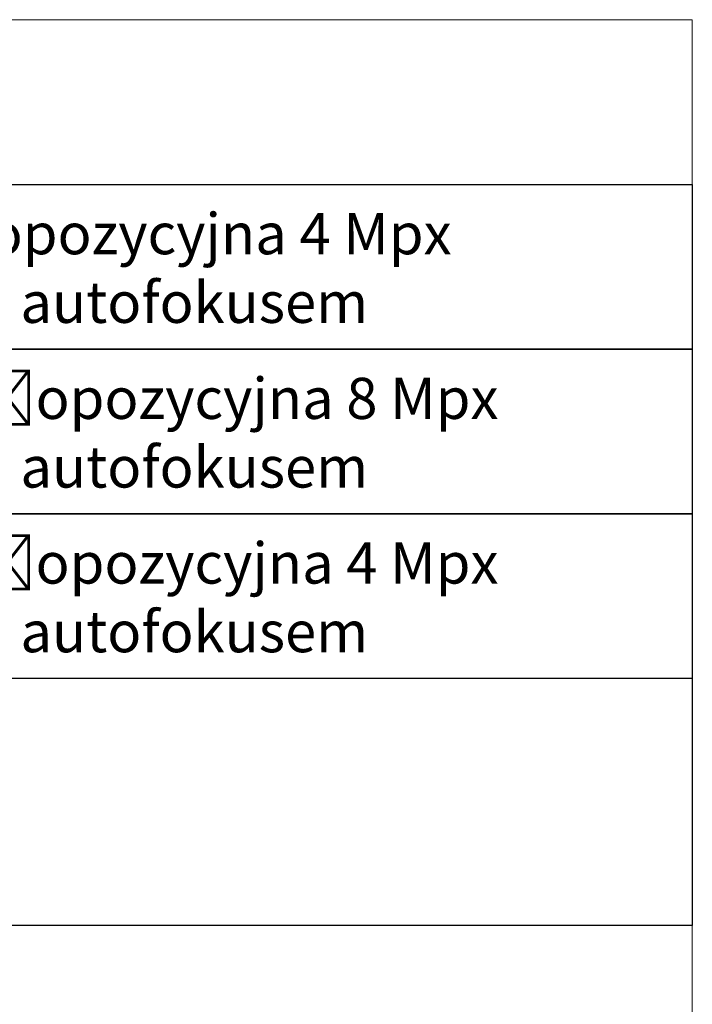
# Model space of a CAD drawing. Header units: millimetres. Extents: x 3585 to 3995, y 1397 to 1684.
# Tile 26 of 26: x 3970 to 3995, y 1648 to 1684. Entities that reach past the tile are written whole.
import ezdxf

# ---------------------------------------------------------------- set-up
doc = ezdxf.new("R2010")
doc.units = ezdxf.units.MM
doc.layers.add('#elektryczne', color=7, linetype='Continuous', lineweight=20)
doc.layers.add('EB_opis', color=7, linetype='Continuous')
doc.styles.add('ARIAL', font='arial.ttf')

# ---------------------------------------------------------------- blocks, each defined once
blk = doc.blocks.new('opis tabela 55324266')
at = {"layer": 'EB_opis', "linetype": 'Continuous'}
for p, q in [((-89925443.82, -54747787.19), (-89925443.82, -54747727.19)), ((-89925443.82, -54747727.19), (-89925323.82, -54747727.19)), ((-89925323.82, -54747727.19), (-89925323.82, -54747787.19)), ((-89925323.82, -54747727.19), (-89924823.82, -54747727.19)), ((-89924823.82, -54747727.19), (-89924823.82, -54747787.19)), ((-89925323.82, -54747787.19), (-89925443.82, -54747787.19)), ((-89924823.82, -54747787.19), (-89925323.82, -54747787.19))]:
    blk.add_line(p, q, dxfattribs=at)

msp = doc.modelspace()

# ---------------------------------------------------------------- linework, layer by layer
at = {"layer": '#elektryczne'}
msp.add_lwpolyline([(3584.655, 1396.928), (3584.655, 1683.928), (3994.655, 1683.928), (3994.655, 1396.928)], close=True, dxfattribs=at)
at = {"layer": 'EB_opis', "linetype": 'Continuous'}
for p, q in [((3994.655, 1659.928), (3994.655, 1650.928)), ((3994.655, 1650.928), (3944.655, 1650.928))]:
    msp.add_line(p, q, dxfattribs=at)

# ---------------------------------------------------------------- block references
at = {"layer": 'EB_opis', "linetype": 'Continuous', "xscale": 0.1, "yscale": 0.1, "zscale": 0.1}
for p in [(8996477.037, 5476450.647), (8996477.037, 5476444.647), (8996477.037, 5476438.647)]:
    msp.add_blockref('opis tabela 55324266', p, dxfattribs=at)

# ---------------------------------------------------------------- texts
at = {"layer": 'EB_opis', "linetype": 'Continuous', "char_height": 1.5, "attachment_point": 1, "style": 'ARIAL'}
for s, insert in [('Kamera typu bullet stałopozycyjna 4 Mpx\\Pze zmienną ogniskową i autofokusem', (3945.349, 1676.881)), ('Kamera kopułkowa stałopozycyjna 8 Mpx\\Pze zmienną ogniskową i autofokusem', (3945.349, 1670.881)), ('Kamera kopułkowa stałopozycyjna 4 Mpx\\Pze zmienną ogniskową i autofokusem', (3945.349, 1664.881))]:
    msp.add_mtext_dynamic_manual_height_columns(s, width=48.43485, gutter_width=0.1, heights=[0], dxfattribs=dict(at, insert=insert))

doc.saveas('drawing.dxf')
